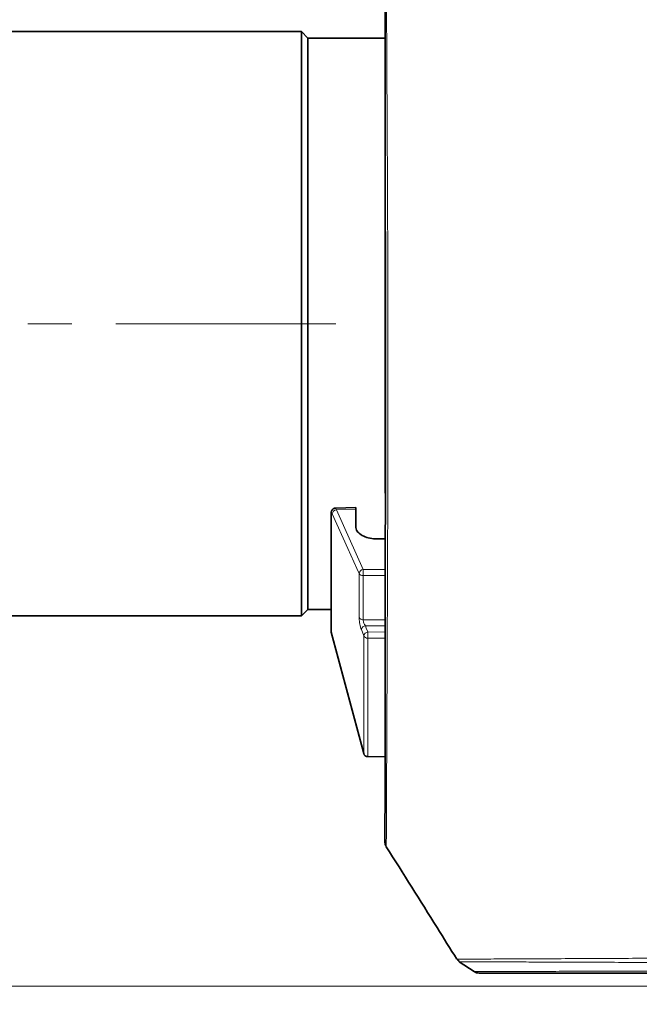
# Model space of a CAD drawing. Header units: millimetres. Extents: x 0 to 1118, y 0 to 864.
# Tile 226 of 256: x 639 to 675, y 436 to 493. Entities that reach past the tile are written whole.
import ezdxf

# ---------------------------------------------------------------- set-up
doc = ezdxf.new("R2010")
doc.units = ezdxf.units.MM
doc.linetypes.add('CENTERX2', pattern=[20.32, 12.7, -2.54, 2.54, -2.54])
doc.styles.add('SLDTEXTSTYLE0', font='TXT', dxfattribs={"width": 0.605})
doc.dimstyles.new('SLDDIMSTYLE1', dxfattribs={"dimtxt": 3.175, "dimasz": 4.572, "dimexe": 0, "dimexo": 0.0625, "dimgap": 0.79375, "dimtad": 0, "dimtih": 1, "dimtoh": 1, "dimdec": 1, "dimlfac": 4, "dimrnd": 1e-09, "dimzin": 4, "dimdsep": 46, "dimtxsty": 'SLDTEXTSTYLE0', "dimsah": 1, "dimcen": 0.09, "dimadec": 0, "dimazin": 1, "dimtfac": 1, "dimtofl": 0, "dimtmove": 0, "dimatfit": 3, "dimfxl": 1, "dimfrac": 2, "dimtolj": 1, "dimtzin": 12, "dimarcsym": 0})
doc.dimstyles.new('SLDDIMSTYLE5', dxfattribs={"dimtxt": 3.175, "dimasz": 4.572, "dimexe": 0, "dimexo": 0.0625, "dimgap": 0.79375, "dimtad": 0, "dimtih": 1, "dimtoh": 1, "dimlfac": 4, "dimrnd": 1e-09, "dimzin": 12, "dimdsep": 46, "dimtxsty": 'SLDTEXTSTYLE0', "dimsah": 1, "dimcen": 0.09, "dimadec": 0, "dimazin": 3, "dimtfac": 1, "dimtofl": 0, "dimtmove": 0, "dimatfit": 3, "dimfxl": 1, "dimfrac": 2, "dimtolj": 1, "dimtzin": 12, "dimarcsym": 0})

# ---------------------------------------------------------------- blocks, each defined once
blk = doc.blocks.new('_D_15')
at = {"color": 7, "linetype": 'Continuous', "lineweight": 0}
for p, q in [((610.551, 456.776), (610.551, 401.703)), ((689.839, 418.163), (689.839, 401.703)), ((610.551, 403.303), (630.558, 403.303)), ((689.839, 403.303), (669.831, 403.303))]:
    blk.add_line(p, q, dxfattribs=at)
at = {"color": 7, "linetype": 'Continuous', "lineweight": 18}
for points in [[(610.551, 403.303), (615.123, 402.541), (615.123, 404.065)], [(689.839, 403.303), (685.267, 404.065), (685.267, 402.541)]]:
    blk.add_solid(points, dxfattribs=at)
at = {"color": 7, "linetype": 'Continuous', "lineweight": 18, "char_height": 3.175, "attachment_point": 1, "style": 'SLDTEXTSTYLE0'}
for s, insert in [("DIMENSION 'A'", (634.942, 407.396)), ('(SEE LENS TABLE)', (630.558, 402.523))]:
    blk.add_mtext(s, dxfattribs=dict(at, insert=insert))
blk = doc.blocks.new('_D_16')
at = {"color": 7, "linetype": 'Continuous', "lineweight": 0}
for p, q in [((608.499, 518.325), (607.407, 518.325)), ((607.407, 518.325), (607.407, 513.452)), ((614.562, 518.325), (615.654, 518.325)), ((615.654, 518.325), (615.654, 513.452)), ((594.676, 515.888), (591.501, 515.888)), ((591.501, 515.888), (591.501, 475.751)), ((607.407, 513.452), (608.499, 513.452)), ((615.654, 513.452), (614.562, 513.452)), ((602.285, 475.751), (589.901, 475.751)), ((591.501, 437.501), (591.501, 475.751)), ((685.726, 437.501), (589.901, 437.501))]:
    blk.add_line(p, q, dxfattribs=at)
at = {"color": 7, "linetype": 'Continuous', "lineweight": 18}
for points in [[(591.501, 475.751), (590.739, 471.179), (592.263, 471.179)], [(591.501, 437.501), (592.263, 442.073), (590.739, 442.073)]]:
    blk.add_solid(points, dxfattribs=at)
at = {"color": 7, "linetype": 'Continuous', "lineweight": 18, "char_height": 3.175, "attachment_point": 1, "style": 'SLDTEXTSTYLE0'}
for s, insert in [('153.0', (595.402, 517.545)), ('6.0', (608.499, 517.545))]:
    blk.add_mtext(s, dxfattribs=dict(at, insert=insert))

msp = doc.modelspace()

# ---------------------------------------------------------------- linework, layer by layer
at = {"color": 7, "linetype": 'Continuous', "lineweight": 35}
for p, q in [((655.1758, 492.6264), (632.2258, 492.6264)), ((655.5508, 492.2514), (655.1758, 492.6264)), ((655.1758, 458.8764), (655.1758, 492.6264)), ((660.0133, 492.2514), (655.5508, 492.2514)), ((655.5508, 459.2514), (655.5508, 492.2514)), ((660.0133, 484.8914), (660.0133, 485.7239)), ((660.0133, 483.9404), (660.0133, 472.6678)), ((660.0133, 470.495), (660.0133, 471.8034)), ((660.0133, 470.2479), (660.0133, 470.495)), ((660.0133, 470.2479), (660.0133, 468.3575)), ((660.0133, 466.6325), (660.0133, 468.0331)), ((660.0133, 465.9591), (660.0133, 466.6325)), ((656.888, 464.7583), (656.888, 458.007)), ((658.3136, 465.1321), (657.1577, 465.1043)), ((658.3137, 464.0564), (658.3137, 465.0315)), ((655.1758, 458.8764), (655.5508, 459.2514)), ((655.5508, 459.2514), (656.888, 459.2514)), ((624.1258, 458.8764), (655.1758, 458.8764)), ((656.8965, 457.9423), (658.7745, 450.9334)), ((659.0116, 450.7481), (660.0086, 450.7307)), ((664.1617, 439.0535), (664.165, 439.0535)), ((664.2923, 438.9053), (665.153, 438.3317)), ((664.3041, 438.9015), (664.3102, 438.9014))]:
    msp.add_line(p, q, dxfattribs=at)
at = {"color": 7, "linetype": 'CENTERX2', "lineweight": 18}
msp.add_line((657.1761, 475.7514), (603.885, 475.7514), dxfattribs=at)
at = {"color": 7, "linetype": 'Continuous', "lineweight": 18}
for p, q in [((656.8965, 464.7182), (656.8965, 457.9423)), ((658.3137, 465.0315), (657.1992, 465.0045)), ((657.1992, 465.0045), (658.7437, 461.5595)), ((658.5066, 458.7911), (658.5066, 461.3205)), ((658.7437, 461.5595), (660.0214, 461.5639)), ((660.021, 461.2128), (658.7437, 461.2083)), ((658.7437, 461.2083), (658.7437, 458.6591)), ((658.7745, 457.7287), (658.6405, 458.0885)), ((660.0179, 458.308), (658.8776, 458.3083)), ((659.0116, 457.9485), (660.0174, 457.9479)), ((658.7745, 450.9334), (658.7745, 457.7287)), ((660.017, 457.5937), (659.0116, 457.5942)), ((659.0116, 457.5942), (659.0116, 450.7481))]:
    msp.add_line(p, q, dxfattribs=at)
at = {"color": 7, "linetype": 'Continuous', "lineweight": 18, "flags": 128}
for points in [[(656.888, 464.7557), (656.8881, 464.7529), (656.8965, 464.7182)], [(658.5066, 461.3205), (658.3772, 461.6092), (657.8596, 462.7636), (656.9621, 464.7654)], [(658.7437, 458.6591), (659.2435, 458.6589), (660.0183, 458.6585)], [(658.8776, 458.3083), (658.9267, 458.1764), (659.0116, 457.9485)]]:
    msp.add_lwpolyline(points, dxfattribs=at)
at = {"color": 7, "linetype": 'Continuous', "lineweight": 18}
for centre, radius, start, end in [((657.2311, 464.7357), 0.2707, 96.77123, 173.70228), ((658.7757, 461.2906), 0.2707, 96.77854, 173.65416), ((658.7205, 461.466), 0.2587, 214.20141, 275.13605), ((666.9182, 461.3839), 8.1763, 178.76953, 181.23047), ((658.7266, 458.9075), 0.249, 207.89019, 273.93205), ((658.9072, 458.0385), 0.2714, 96.26571, 169.39114), ((659.0413, 457.6787), 0.2714, 96.26641, 169.38807), ((667.3626, 457.7713), 8.3528, 178.7847, 181.2153), ((658.9955, 457.8419), 0.2482, 207.12228, 273.73958)]:
    msp.add_arc(centre, radius, start, end, dxfattribs=at)
at = {"color": 7, "linetype": 'Continuous', "lineweight": 35}
for centre, radius, start, end in [((657.138, 458.007), 0.25, 180, 195), ((659.016, 450.9981), 0.25, 195, 269), ((660.5023, 445.8107), 0.5, 179.50374, 211.95151), ((665.4249, 438.7514), 0.5, 236.92044, 270.00083)]:
    msp.add_arc(centre, radius, start, end, dxfattribs=at)
msp.add_ellipse((1445.5376, 486.8164), major_axis=(1586.9469, 22.1336), ratio=0.0090891, start_param=4.1941038, end_param=4.1944439, dxfattribs=at)
for points, knots in [([(659.9888, 505.726), (659.9888, 505.7242), (659.9888, 505.7178), (659.9889, 505.6496), (659.9891, 505.4919), (659.9894, 505.2538), (659.9898, 504.9382), (659.9903, 504.5452), (659.9909, 504.0767), (659.9916, 503.5337), (659.9925, 502.9184), (659.9934, 502.2304), (659.9945, 501.4719), (659.9956, 500.6462), (659.9969, 499.7565), (659.9983, 498.8098), (659.9999, 497.8081), (660.0015, 496.7523), (660.0034, 495.6381), (660.0053, 494.4633), (660.0073, 493.2317), (660.0094, 491.9475), (660.0115, 490.6155), (660.0136, 489.2408), (660.0157, 487.8294), (660.0177, 486.3874), (660.0195, 484.9211), (660.0213, 483.4368), (660.0229, 481.9404), (660.0243, 480.4378), (660.0256, 478.934), (660.0265, 477.4192), (660.0272, 475.891), (660.0276, 474.3482), (660.0277, 472.8048), (660.0275, 471.2678), (660.0271, 469.7438), (660.0265, 468.2397), (660.0257, 466.7606), (660.0247, 465.3065), (660.0235, 463.8792), (660.0223, 462.4811), (660.0209, 461.1182), (660.0195, 459.7934), (660.0181, 458.5099), (660.0167, 457.2714), (660.0152, 456.088), (660.0139, 454.9632), (660.0126, 453.8965), (660.0113, 452.8832), (660.0101, 451.9257), (660.009, 451.0273), (660.008, 450.1913), (660.007, 449.4209), (660.0061, 448.7188), (660.0053, 448.0879), (660.0045, 447.5306), (660.0039, 447.0488), (660.0034, 446.6442), (660.003, 446.318), (660.0027, 446.0709), (660.0025, 445.905), (660.0024, 445.8257), (660.0024, 445.818), (660.0024, 445.815)], [0, 0, 0, 0, 0.0060053, 0.0223269, 0.0386844, 0.0550545, 0.0714462, 0.0878698, 0.1043123, 0.1206293, 0.1369954, 0.1534115, 0.1698525, 0.1862864, 0.2026837, 0.2190199, 0.2351335, 0.2511542, 0.267324, 0.2836293, 0.3000535, 0.3165759, 0.3331726, 0.3498172, 0.3664814, 0.3831284, 0.3997287, 0.4162561, 0.4326876, 0.4490038, 0.4651896, 0.4812507, 0.4976588, 0.5141379, 0.5306627, 0.5472063, 0.5637333, 0.5802166, 0.5966297, 0.6129855, 0.6294207, 0.6458476, 0.6622728, 0.6787028, 0.6951451, 0.7116053, 0.7280585, 0.7442426, 0.7604579, 0.7767448, 0.7930974, 0.8095072, 0.8259634, 0.8424533, 0.8589629, 0.8754751, 0.8919728, 0.9084424, 0.9248717, 0.9412507, 0.957572, 0.9738249, 0.9899764, 1, 1, 1, 1]), ([(660.0133, 492.7942), (660.0133, 492.8506), (660.0133, 492.9635), (660.0133, 493.1177), (660.0133, 493.2378), (660.0133, 493.293), (660.0133, 493.3083), (660.0133, 493.311)], [0, 0, 0, 0, 0.2372803, 0.4745609, 0.7118343, 0.9491086, 1, 1, 1, 1]), ([(660.0133, 492.5399), (660.0133, 492.5502), (660.0133, 492.5707), (660.0133, 492.6325), (660.0133, 492.7089), (660.0133, 492.766), (660.0133, 492.794), (660.0133, 492.7942)], [0, 0, 0, 0, 0.24971124, 0.4994229, 0.74912536, 0.99882487, 1, 1, 1, 1]), ([(660.0133, 485.9614), (660.0133, 485.9661), (660.0133, 485.9777), (660.0133, 485.995), (660.0133, 486.0053)], [0, 0, 0, 0, 0.4046356, 1, 1, 1, 1]), ([(660.0133, 485.7239), (660.0133, 485.7692), (660.0133, 485.8598), (660.0133, 485.9366), (660.0133, 485.9704), (660.0133, 485.9611), (660.0133, 485.9609)], [0, 0, 0, 0, 0.3313947, 0.66279, 0.9941717, 1, 1, 1, 1]), ([(660.0133, 484.2472), (660.0133, 484.2877), (660.0133, 484.3688), (660.0133, 484.5313), (660.0133, 484.7014), (660.0133, 484.8225), (660.0133, 484.8811), (660.0133, 484.8914)], [0, 0, 0, 0, 0.23728026, 0.47456086, 0.71183431, 0.94910859, 1, 1, 1, 1]), ([(660.0133, 483.9404), (660.0133, 483.9666), (660.0133, 484.0189), (660.0133, 484.1052), (660.0133, 484.185), (660.0133, 484.229), (660.0133, 484.2471), (660.0133, 484.2472)], [0, 0, 0, 0, 0.2497112, 0.4994229, 0.7491254, 0.9988249, 1, 1, 1, 1]), ([(660.0133, 472.3911), (660.0133, 472.3982), (660.0133, 472.4179), (660.0133, 472.4696), (660.0133, 472.5456), (660.0133, 472.6152), (660.0133, 472.6554), (660.0133, 472.6678)], [0, 0, 0, 0, 0.13952862, 0.3890218, 0.63850578, 0.88798681, 1, 1, 1, 1]), ([(660.0133, 471.8034), (660.0133, 471.8591), (660.0133, 471.9706), (660.0133, 472.1376), (660.0133, 472.2799), (660.0133, 472.3575), (660.0133, 472.3861), (660.0133, 472.3911)], [0, 0, 0, 0, 0.2372859, 0.4745722, 0.7118487, 0.9491212, 1, 1, 1, 1]), ([(660.0133, 468.0331), (660.0133, 468.0859), (660.0133, 468.1914), (660.0133, 468.3021), (660.0133, 468.3575)], [0, 0, 0, 0, 0.49999993, 1, 1, 1, 1]), ([(657.158, 465.0998), (657.1381, 465.0997), (657.0863, 465.0994), (657.0146, 465.0622), (656.9556, 465.0064), (656.9181, 464.9437), (656.8964, 464.8725), (656.8874, 464.8142), (656.8894, 464.7695), (656.8901, 464.7556)], [0, 0, 0, 0, 0.1126505, 0.2944977, 0.4425087, 0.5814442, 0.7271052, 0.9151639, 1, 1, 1, 1]), ([(658.3137, 465.0315), (658.3137, 465.0618), (658.3137, 465.1199), (658.3137, 465.1266), (658.3137, 465.1298)], [0, 0, 0, 0, 0.5223209, 1, 1, 1, 1]), ([(659.5528, 463.3221), (659.4124, 463.3292), (659.1315, 463.3433), (658.7588, 463.4697), (658.4789, 463.658), (658.3337, 463.866), (658.3193, 464.0033), (658.3137, 464.0564)], [0, 0, 0, 0, 0.2159153, 0.4318315, 0.6477241, 0.8635863, 1, 1, 1, 1]), ([(660.0788, 445.5444), (661.0604, 443.9913), (662.426, 441.8307), (663.7703, 439.6566), (664.1483, 439.0452)], [0, 0, 0, 0, 0.7187686, 1, 1, 1, 1]), ([(660.0793, 445.5469), (660.0793, 445.5453), (660.0793, 445.5432), (660.0793, 445.5444), (660.0793, 445.5447)], [0, 0, 0, 0, 0.78223441, 1, 1, 1, 1]), ([(664.1734, 439.0593), (664.19, 439.0318), (664.2258, 438.9727), (664.281, 438.9311), (664.3105, 438.9089)], [0, 0, 0, 0, 0.4658005, 1, 1, 1, 1]), ([(683.3587, 438.2514), (683.2165, 438.2514), (682.918, 438.2514), (682.3441, 438.2514), (681.6629, 438.2514), (680.8169, 438.2514), (679.7816, 438.2514), (678.5301, 438.2514), (677.152, 438.2514), (675.6647, 438.2514), (674.1013, 438.2514), (672.4956, 438.2514), (670.9058, 438.2514), (669.3908, 438.2514), (668.0257, 438.2514), (666.8864, 438.2514), (666.1784, 438.2514), (665.7786, 438.2514), (665.5679, 438.2514), (665.4441, 438.2514), (665.4349, 438.2514), (665.4306, 438.2514)], [0, 0, 0, 0, 0.0451552, 0.0947974, 0.1445601, 0.1943636, 0.2566215, 0.3189517, 0.3812036, 0.443501, 0.5057504, 0.5680074, 0.6302733, 0.6925561, 0.7548577, 0.8173235, 0.8796374, 0.910957, 0.9423272, 0.9734594, 1, 1, 1, 1])]:
    msp.add_open_spline(points, degree=3, knots=knots, dxfattribs=at)
at = {"color": 7, "linetype": 'Continuous', "lineweight": 18}
for points, knots in [([(660.0344, 505.9375), (660.0344, 505.9373), (660.0345, 505.9332), (660.0346, 505.8923), (660.0352, 505.7398), (660.0362, 505.4943), (660.0377, 505.1012), (660.0402, 504.501), (660.0438, 503.6245), (660.0486, 502.5413), (660.0543, 501.269), (660.0613, 499.8206), (660.0694, 498.2115), (660.0788, 496.4259), (660.0894, 494.4956), (660.101, 492.4391), (660.1134, 490.2755), (660.1262, 487.9852), (660.1389, 485.6095), (660.1505, 483.1696), (660.1605, 480.6867), (660.1682, 478.1415), (660.1726, 475.5783), (660.1742, 473.0192), (660.1729, 470.485), (660.1692, 467.9612), (660.1633, 465.5005), (660.156, 463.1237), (660.1477, 460.8489), (660.1386, 458.657), (660.1297, 456.5999), (660.1209, 454.6921), (660.1129, 452.9462), (660.1054, 451.3441), (660.0989, 449.9241), (660.0933, 448.6946), (660.0886, 447.661), (660.0849, 446.8143), (660.0818, 446.1273), (660.0798, 445.6437), (660.0795, 445.5791), (660.0793, 445.5469)], [0, 0, 0, 0, 0.00050813, 0.018154, 0.03585388, 0.05360823, 0.07141766, 0.09786048, 0.12448622, 0.1513955, 0.17869278, 0.20515229, 0.23179542, 0.25872307, 0.28604079, 0.31251388, 0.33917185, 0.36611606, 0.39345279, 0.42000954, 0.44675302, 0.47378564, 0.50121366, 0.527975, 0.55492653, 0.58217326, 0.60982442, 0.63657122, 0.66350848, 0.69074066, 0.71837753, 0.74495522, 0.77171969, 0.79877291, 0.82622169, 0.85268897, 0.87933985, 0.90627539, 0.93360011, 0.96690186, 1, 1, 1, 1]), ([(656.9621, 464.7654), (656.9544, 464.7802), (656.939, 464.8099), (656.9188, 464.819), (656.904, 464.7994), (656.8972, 464.7606), (656.8967, 464.7287), (656.8965, 464.7182)], [0, 0, 0, 0, 0.22626308, 0.4527946, 0.67668554, 0.8943346, 1, 1, 1, 1]), ([(657.1579, 465.1003), (657.1635, 465.098), (657.1757, 465.0932), (657.191, 465.0355), (657.1992, 465.0045)], [0, 0, 0, 0, 0.4621173, 1, 1, 1, 1]), ([(658.5066, 458.7911), (658.507, 458.7699), (658.5082, 458.7071), (658.5221, 458.5741), (658.5524, 458.4003), (658.5938, 458.226), (658.6249, 458.1343), (658.6405, 458.0885)], [0, 0, 0, 0, 0.108653, 0.3225848, 0.5452307, 0.7727648, 1, 1, 1, 1]), ([(658.8776, 458.3083), (658.8617, 458.3311), (658.8301, 458.3761), (658.7883, 458.4625), (658.7579, 458.5495), (658.7444, 458.617), (658.7439, 458.6486), (658.7437, 458.6591)], [0, 0, 0, 0, 0.2384474, 0.4717135, 0.6919277, 0.8969196, 1, 1, 1, 1]), ([(664.165, 439.0535), (664.1687, 439.0535), (664.1776, 439.0536), (664.347, 439.0544), (664.648, 439.0557), (665.0798, 439.0572), (665.6252, 439.0597), (666.2786, 439.0631), (667.2777, 439.0675), (668.7238, 439.0755), (670.6446, 439.0835), (672.6168, 439.0945), (674.5475, 439.1019), (676.3618, 439.1113), (678.0116, 439.1179), (679.4676, 439.1245), (680.7073, 439.128), (681.7418, 439.1339), (682.2427, 439.1373), (682.4934, 439.139)], [0, 0, 0, 0, 0.0267888, 0.0648095, 0.102926, 0.1405335, 0.1782203, 0.2157446, 0.253324, 0.3287547, 0.4034827, 0.4782319, 0.5527552, 0.6271674, 0.7016522, 0.776001, 0.8504801, 0.9251683, 1, 1, 1, 1]), ([(682.6235, 438.8329), (682.3744, 438.8341), (681.8764, 438.8364), (680.8483, 438.8398), (679.6105, 438.8468), (678.1572, 438.8533), (676.506, 438.8584), (674.6933, 438.8649), (672.7625, 438.873), (670.7882, 438.8793), (669.0848, 438.8863), (667.7123, 438.8908), (666.6557, 438.8944), (665.8321, 438.8969), (665.2274, 438.8987), (664.7452, 438.9003), (664.4218, 438.9014), (664.2693, 438.9016), (664.3029, 438.9015), (664.3041, 438.9015)], [0, 0, 0, 0, 0.0745799, 0.1491589, 0.2237419, 0.2983273, 0.3729252, 0.4475295, 0.5221674, 0.59696, 0.6717447, 0.7218884, 0.7720427, 0.8221606, 0.8597507, 0.8973391, 0.9477287, 0.9981735, 1, 1, 1, 1]), ([(665.1538, 438.3353), (665.1578, 438.3354), (665.1665, 438.3354), (665.2899, 438.3357), (665.5002, 438.3363), (665.8993, 438.3374), (666.6069, 438.3394), (667.7475, 438.343), (669.1101, 438.3475), (670.623, 438.3527), (672.2071, 438.3584), (673.8063, 438.3641), (675.3615, 438.3697), (676.8404, 438.3753), (678.2094, 438.3806), (679.4529, 438.3858), (680.4795, 438.3902), (681.3177, 438.3941), (681.9927, 438.3977), (682.5786, 438.4015), (682.8884, 438.4039), (683.0433, 438.4051)], [0, 0, 0, 0, 0.0262872, 0.0577146, 0.0888601, 0.1200559, 0.1827668, 0.2449895, 0.3074101, 0.3694695, 0.4315589, 0.4934852, 0.5554144, 0.6172634, 0.6791508, 0.7409622, 0.8028416, 0.8520317, 0.9012614, 0.9506108, 1, 1, 1, 1])]:
    msp.add_open_spline(points, degree=3, knots=knots, dxfattribs=at)

# ---------------------------------------------------------------- dimensions: what is measured, and where the dimension line sits
dim = msp.add_linear_dim(base=(591.5008, 475.7514), p1=(687.3262, 437.5014), p2=(603.885, 475.7514), angle=90, dimstyle='SLDDIMSTYLE1', dxfattribs=at)
dim.commit()
dim.dimension.update_dxf_attribs({"geometry": '_D_16', "text_midpoint": (591.5008, 515.8885), "dimtype": 160})
dim = msp.add_linear_dim(base=(610.5508, 403.3032), p1=(689.8387, 419.7634), p2=(610.5508, 458.3764), text="DIMENSION 'A'\\P(SEE LENS TABLE)", dimstyle='SLDDIMSTYLE5', dxfattribs=at)
dim.commit()
dim.dimension.update_dxf_attribs({"geometry": '_D_15', "text_midpoint": (650.1947, 403.3032), "dimtype": 160})

doc.saveas('drawing.dxf')
